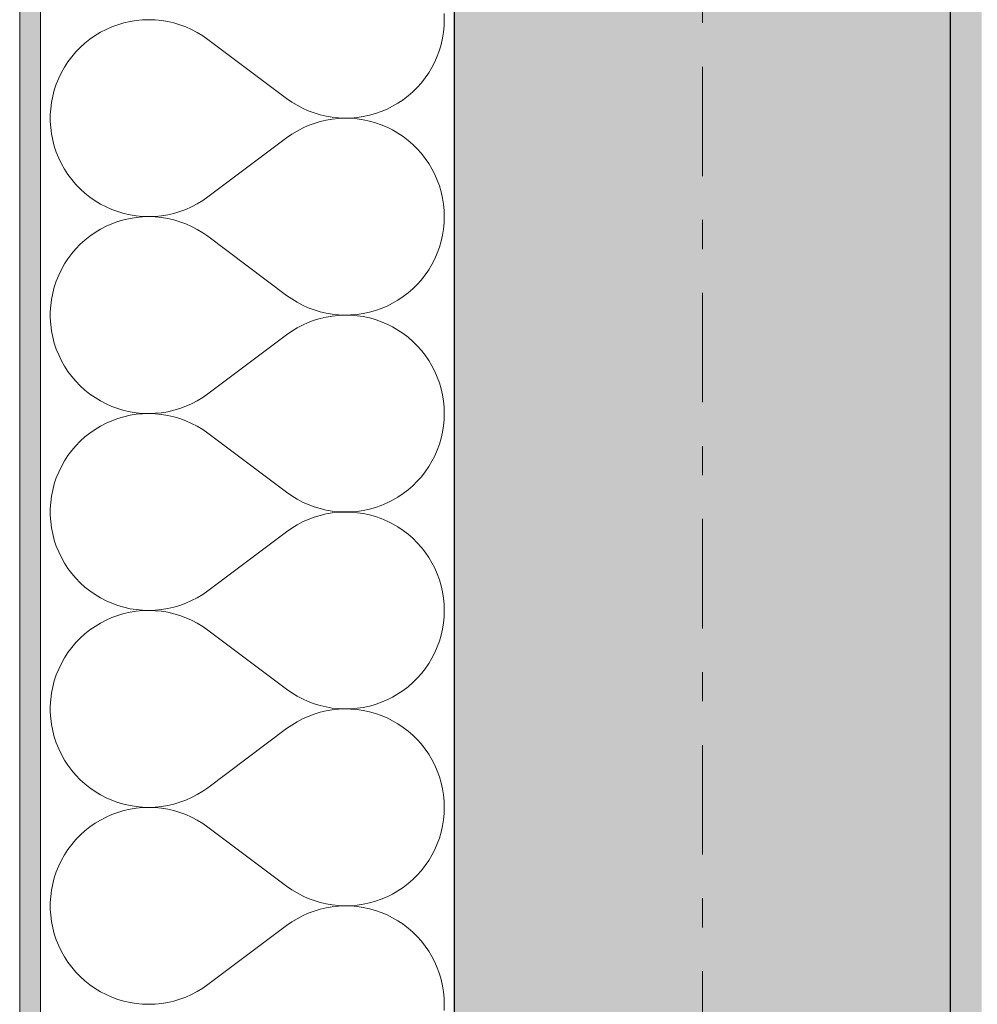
# Model space of a CAD drawing. Extents: x 100 to 2982, y 37 to 2050.
# Tile 34 of 135: x 620 to 666, y 1079 to 1127. Entities that reach past the tile are written whole.
import ezdxf
from ezdxf.xclip import XClip

# ---------------------------------------------------------------- set-up
doc = ezdxf.new("R2010")
doc.units = 0
doc.header["$MEASUREMENT"] = 0
doc.header["$XCLIPFRAME"] = 0
doc.linetypes.add('Przerywana podwójnie', pattern=[54.680554, 26.458333, -10.583333, 7.055556, -10.583333])
for name, color, linetype in [('410-K Osie', 7, 'Continuous'), ('420-K Ściany', 7, 'Continuous'), ('820-G Rysunki Obrazki', 7, 'Continuous')]:
    doc.layers.add(name, color=color, linetype=linetype)
pattern_1 = [(0, (-18316.349, -206.5255), (0, 8.660254), [0, -5]), (0, (-18313.849, -202.195), (0, 8.660254), [0, -5])]

# ---------------------------------------------------------------- blocks, each defined once
blk = doc.blocks.new('*X17')
at = {"layer": '420-K Ściany', "color": 174, "linetype": 'Continuous', "lineweight": 5, "ltscale": 0.2}
for p, q in [((625.137, 1126.721), (624.839, 1126.654)), ((625.438, 1126.77), (625.137, 1126.721)), ((625.743, 1126.799), (625.438, 1126.77)), ((626.048, 1126.808), (625.743, 1126.799)), ((626.353, 1126.798), (626.048, 1126.808)), ((626.658, 1126.768), (626.353, 1126.798)), ((626.959, 1126.718), (626.658, 1126.768)), ((627.257, 1126.65), (626.959, 1126.718)), ((640.326, 1126.808), (640.316, 1127.109)), ((640.316, 1126.507), (640.326, 1126.808)), ((623.708, 1126.198), (623.446, 1126.04)), ((623.979, 1126.339), (623.708, 1126.198)), ((624.259, 1126.462), (623.979, 1126.339)), ((624.546, 1126.567), (624.259, 1126.462)), ((624.839, 1126.654), (624.546, 1126.567)), ((627.55, 1126.562), (627.257, 1126.65)), ((627.836, 1126.456), (627.55, 1126.562)), ((628.115, 1126.332), (627.836, 1126.456)), ((628.386, 1126.19), (628.115, 1126.332)), ((640.24, 1125.909), (640.288, 1126.207)), ((640.288, 1126.207), (640.316, 1126.507)), ((623.196, 1125.865), (622.957, 1125.675)), ((623.446, 1126.04), (623.196, 1125.865)), ((628.647, 1126.031), (628.386, 1126.19)), ((628.897, 1125.855), (628.647, 1126.031)), ((628.897, 1125.855), (632.707, 1122.998)), ((640.174, 1125.616), (640.24, 1125.909)), ((622.517, 1125.25), (622.319, 1125.018)), ((622.73, 1125.469), (622.517, 1125.25)), ((622.957, 1125.675), (622.73, 1125.469)), ((639.987, 1125.043), (640.089, 1125.327)), ((640.089, 1125.327), (640.174, 1125.616)), ((622.136, 1124.773), (621.969, 1124.517)), ((622.319, 1125.018), (622.136, 1124.773)), ((639.729, 1124.499), (639.866, 1124.767)), ((639.866, 1124.767), (639.987, 1125.043)), ((621.969, 1124.517), (621.819, 1124.251)), ((639.574, 1124.241), (639.729, 1124.499)), ((621.687, 1123.975), (621.572, 1123.692)), ((621.819, 1124.251), (621.687, 1123.975)), ((639.218, 1123.755), (639.404, 1123.992)), ((639.404, 1123.992), (639.574, 1124.241)), ((621.475, 1123.402), (621.398, 1123.107)), ((621.572, 1123.692), (621.475, 1123.402)), ((638.804, 1123.318), (639.018, 1123.53)), ((639.018, 1123.53), (639.218, 1123.755)), ((621.398, 1123.107), (621.339, 1122.807)), ((632.707, 1122.998), (632.953, 1122.825)), ((638.087, 1122.77), (638.338, 1122.937)), ((638.338, 1122.937), (638.577, 1123.12)), ((638.577, 1123.12), (638.804, 1123.318)), ((621.3, 1122.504), (621.281, 1122.199)), ((621.339, 1122.807), (621.3, 1122.504)), ((632.953, 1122.825), (633.21, 1122.668)), ((633.21, 1122.668), (633.477, 1122.528)), ((633.477, 1122.528), (633.752, 1122.404)), ((633.752, 1122.404), (634.034, 1122.299)), ((637.28, 1122.366), (637.558, 1122.483)), ((637.558, 1122.483), (637.827, 1122.618)), ((637.827, 1122.618), (638.087, 1122.77)), ((621.281, 1122.199), (621.281, 1121.893)), ((634.034, 1122.299), (634.322, 1122.211)), ((634.322, 1122.211), (634.615, 1122.141)), ((634.615, 1121.95), (634.322, 1121.881)), ((634.615, 1122.141), (634.912, 1122.091)), ((634.912, 1122.001), (634.615, 1121.95)), ((634.912, 1122.091), (635.211, 1122.059)), ((635.211, 1122.033), (634.912, 1122.001)), ((635.211, 1122.059), (635.512, 1122.046)), ((635.512, 1122.046), (635.211, 1122.033)), ((635.512, 1122.046), (635.813, 1122.052)), ((635.813, 1122.039), (635.512, 1122.046)), ((635.813, 1122.052), (636.114, 1122.078)), ((636.114, 1122.014), (635.813, 1122.039)), ((636.114, 1122.078), (636.411, 1122.122)), ((636.411, 1121.97), (636.114, 1122.014)), ((636.411, 1122.122), (636.706, 1122.185)), ((636.706, 1121.907), (636.411, 1121.97)), ((636.706, 1122.185), (636.996, 1122.266)), ((636.996, 1121.825), (636.706, 1121.907)), ((636.996, 1122.266), (637.28, 1122.366)), ((621.281, 1121.893), (621.3, 1121.588)), ((621.3, 1121.588), (621.339, 1121.285)), ((633.477, 1121.564), (633.21, 1121.424)), ((633.752, 1121.688), (633.477, 1121.564)), ((634.034, 1121.793), (633.752, 1121.688)), ((634.322, 1121.881), (634.034, 1121.793)), ((637.28, 1121.726), (636.996, 1121.825)), ((637.558, 1121.608), (637.28, 1121.726)), ((637.827, 1121.474), (637.558, 1121.608)), ((638.087, 1121.322), (637.827, 1121.474)), ((621.339, 1121.285), (621.398, 1120.985)), ((621.398, 1120.985), (621.475, 1120.69)), ((628.897, 1118.236), (632.707, 1121.094)), ((632.953, 1121.267), (632.707, 1121.094)), ((633.21, 1121.424), (632.953, 1121.267)), ((638.338, 1121.155), (638.087, 1121.322)), ((638.577, 1120.971), (638.338, 1121.155)), ((638.804, 1120.774), (638.577, 1120.971)), ((621.475, 1120.69), (621.572, 1120.4)), ((639.018, 1120.562), (638.804, 1120.774)), ((639.218, 1120.337), (639.018, 1120.562)), ((621.572, 1120.4), (621.687, 1120.116)), ((621.687, 1120.116), (621.819, 1119.841)), ((639.404, 1120.1), (639.218, 1120.337)), ((639.574, 1119.851), (639.404, 1120.1)), ((621.819, 1119.841), (621.969, 1119.575)), ((621.969, 1119.575), (622.136, 1119.319)), ((639.729, 1119.593), (639.574, 1119.851)), ((639.866, 1119.325), (639.729, 1119.593)), ((622.136, 1119.319), (622.319, 1119.074)), ((622.319, 1119.074), (622.517, 1118.842)), ((639.987, 1119.049), (639.866, 1119.325)), ((640.089, 1118.765), (639.987, 1119.049)), ((622.517, 1118.842), (622.73, 1118.622)), ((622.73, 1118.622), (622.957, 1118.417)), ((640.174, 1118.476), (640.089, 1118.765)), ((622.957, 1118.417), (623.196, 1118.227)), ((623.196, 1118.227), (623.446, 1118.052)), ((628.647, 1118.061), (628.897, 1118.236)), ((640.24, 1118.182), (640.174, 1118.476)), ((640.288, 1117.885), (640.24, 1118.182)), ((623.446, 1118.052), (623.708, 1117.894)), ((623.708, 1117.894), (623.979, 1117.753)), ((623.979, 1117.753), (624.259, 1117.63)), ((624.259, 1117.63), (624.546, 1117.525)), ((627.55, 1117.53), (627.836, 1117.636)), ((627.836, 1117.636), (628.115, 1117.76)), ((628.115, 1117.76), (628.386, 1117.902)), ((628.386, 1117.902), (628.647, 1118.061)), ((640.316, 1117.585), (640.288, 1117.885)), ((624.546, 1117.525), (624.839, 1117.438)), ((624.839, 1117.438), (625.137, 1117.371)), ((625.137, 1117.198), (624.839, 1117.13)), ((625.137, 1117.371), (625.438, 1117.322)), ((625.438, 1117.246), (625.137, 1117.198)), ((625.438, 1117.322), (625.743, 1117.293)), ((625.743, 1117.275), (625.438, 1117.246)), ((625.743, 1117.293), (626.048, 1117.284)), ((626.048, 1117.284), (625.743, 1117.275)), ((626.048, 1117.284), (626.353, 1117.294)), ((626.353, 1117.274), (626.048, 1117.284)), ((626.353, 1117.294), (626.658, 1117.324)), ((626.658, 1117.244), (626.353, 1117.274)), ((626.658, 1117.324), (626.959, 1117.374)), ((626.959, 1117.194), (626.658, 1117.244)), ((626.959, 1117.374), (627.257, 1117.442)), ((627.257, 1117.126), (626.959, 1117.194)), ((627.257, 1117.442), (627.55, 1117.53)), ((640.326, 1117.284), (640.316, 1117.585)), ((640.316, 1116.983), (640.326, 1117.284)), ((623.708, 1116.674), (623.446, 1116.516)), ((623.979, 1116.815), (623.708, 1116.674)), ((624.259, 1116.938), (623.979, 1116.815)), ((624.546, 1117.043), (624.259, 1116.938)), ((624.839, 1117.13), (624.546, 1117.043)), ((627.55, 1117.038), (627.257, 1117.126)), ((627.836, 1116.932), (627.55, 1117.038)), ((628.115, 1116.808), (627.836, 1116.932)), ((628.386, 1116.666), (628.115, 1116.808)), ((640.24, 1116.386), (640.288, 1116.683)), ((640.288, 1116.683), (640.316, 1116.983)), ((623.196, 1116.341), (622.957, 1116.151)), ((623.446, 1116.516), (623.196, 1116.341)), ((628.647, 1116.507), (628.386, 1116.666)), ((628.897, 1116.332), (628.647, 1116.507)), ((628.897, 1116.332), (632.707, 1113.474)), ((640.174, 1116.092), (640.24, 1116.386)), ((622.517, 1115.726), (622.319, 1115.494)), ((622.73, 1115.946), (622.517, 1115.726)), ((622.957, 1116.151), (622.73, 1115.946)), ((639.987, 1115.52), (640.089, 1115.803)), ((640.089, 1115.803), (640.174, 1116.092)), ((622.136, 1115.249), (621.969, 1114.993)), ((622.319, 1115.494), (622.136, 1115.249)), ((639.729, 1114.975), (639.866, 1115.243)), ((639.866, 1115.243), (639.987, 1115.52)), ((621.969, 1114.993), (621.819, 1114.727)), ((639.574, 1114.717), (639.729, 1114.975)), ((621.687, 1114.452), (621.572, 1114.168)), ((621.819, 1114.727), (621.687, 1114.452)), ((639.218, 1114.231), (639.404, 1114.468)), ((639.404, 1114.468), (639.574, 1114.717)), ((621.475, 1113.878), (621.398, 1113.583)), ((621.572, 1114.168), (621.475, 1113.878)), ((638.804, 1113.794), (639.018, 1114.006)), ((639.018, 1114.006), (639.218, 1114.231)), ((621.398, 1113.583), (621.339, 1113.283)), ((632.707, 1113.474), (632.953, 1113.301)), ((638.087, 1113.246), (638.338, 1113.413)), ((638.338, 1113.413), (638.577, 1113.597)), ((638.577, 1113.597), (638.804, 1113.794)), ((621.3, 1112.98), (621.281, 1112.675)), ((621.339, 1113.283), (621.3, 1112.98)), ((632.953, 1113.301), (633.21, 1113.144)), ((633.21, 1113.144), (633.477, 1113.004)), ((633.477, 1113.004), (633.752, 1112.88)), ((633.752, 1112.88), (634.034, 1112.775)), ((637.28, 1112.842), (637.558, 1112.96)), ((637.558, 1112.96), (637.827, 1113.094)), ((637.827, 1113.094), (638.087, 1113.246)), ((621.281, 1112.675), (621.281, 1112.369)), ((634.034, 1112.775), (634.322, 1112.687)), ((634.322, 1112.687), (634.615, 1112.618)), ((634.615, 1112.427), (634.322, 1112.357)), ((634.615, 1112.618), (634.912, 1112.567)), ((634.912, 1112.477), (634.615, 1112.427)), ((634.912, 1112.567), (635.211, 1112.535)), ((635.211, 1112.509), (634.912, 1112.477)), ((635.211, 1112.535), (635.512, 1112.522)), ((635.512, 1112.522), (635.211, 1112.509)), ((635.512, 1112.522), (635.813, 1112.529)), ((635.813, 1112.516), (635.512, 1112.522)), ((635.813, 1112.529), (636.114, 1112.554)), ((636.114, 1112.49), (635.813, 1112.516)), ((636.114, 1112.554), (636.411, 1112.598)), ((636.411, 1112.446), (636.114, 1112.49)), ((636.411, 1112.598), (636.706, 1112.661)), ((636.706, 1112.383), (636.411, 1112.446)), ((636.706, 1112.661), (636.996, 1112.743)), ((636.996, 1112.302), (636.706, 1112.383)), ((636.996, 1112.743), (637.28, 1112.842)), ((621.281, 1112.369), (621.3, 1112.064)), ((621.3, 1112.064), (621.339, 1111.761)), ((633.477, 1112.04), (633.21, 1111.9)), ((633.752, 1112.164), (633.477, 1112.04)), ((634.034, 1112.27), (633.752, 1112.164)), ((634.322, 1112.357), (634.034, 1112.27)), ((637.28, 1112.202), (636.996, 1112.302)), ((637.558, 1112.085), (637.28, 1112.202)), ((637.827, 1111.95), (637.558, 1112.085)), ((638.087, 1111.798), (637.827, 1111.95)), ((621.339, 1111.761), (621.398, 1111.461)), ((621.398, 1111.461), (621.475, 1111.166)), ((628.897, 1108.713), (632.707, 1111.57)), ((632.953, 1111.743), (632.707, 1111.57)), ((633.21, 1111.9), (632.953, 1111.743)), ((638.338, 1111.631), (638.087, 1111.798)), ((638.577, 1111.448), (638.338, 1111.631)), ((638.804, 1111.25), (638.577, 1111.448)), ((621.475, 1111.166), (621.572, 1110.876)), ((639.018, 1111.038), (638.804, 1111.25)), ((639.218, 1110.813), (639.018, 1111.038)), ((621.572, 1110.876), (621.687, 1110.593)), ((621.687, 1110.593), (621.819, 1110.317)), ((639.404, 1110.576), (639.218, 1110.813)), ((639.574, 1110.327), (639.404, 1110.576)), ((621.819, 1110.317), (621.969, 1110.051)), ((621.969, 1110.051), (622.136, 1109.795)), ((639.729, 1110.069), (639.574, 1110.327)), ((639.866, 1109.801), (639.729, 1110.069)), ((622.136, 1109.795), (622.319, 1109.55)), ((622.319, 1109.55), (622.517, 1109.318)), ((639.987, 1109.525), (639.866, 1109.801)), ((640.089, 1109.242), (639.987, 1109.525)), ((622.517, 1109.318), (622.73, 1109.099)), ((622.73, 1109.099), (622.957, 1108.893)), ((640.174, 1108.952), (640.089, 1109.242)), ((622.957, 1108.893), (623.196, 1108.703)), ((623.196, 1108.703), (623.446, 1108.528)), ((628.647, 1108.537), (628.897, 1108.713)), ((640.24, 1108.659), (640.174, 1108.952)), ((640.288, 1108.361), (640.24, 1108.659)), ((623.446, 1108.528), (623.708, 1108.37)), ((623.708, 1108.37), (623.979, 1108.229)), ((623.979, 1108.229), (624.259, 1108.106)), ((624.259, 1108.106), (624.546, 1108.001)), ((627.55, 1108.006), (627.836, 1108.112)), ((627.836, 1108.112), (628.115, 1108.236)), ((628.115, 1108.236), (628.386, 1108.378)), ((628.386, 1108.378), (628.647, 1108.537)), ((640.316, 1108.061), (640.288, 1108.361)), ((624.546, 1108.001), (624.839, 1107.914)), ((624.839, 1107.914), (625.137, 1107.847)), ((625.137, 1107.674), (624.839, 1107.606)), ((625.137, 1107.847), (625.438, 1107.798)), ((625.438, 1107.722), (625.137, 1107.674)), ((625.438, 1107.798), (625.743, 1107.77)), ((625.743, 1107.751), (625.438, 1107.722)), ((625.743, 1107.77), (626.048, 1107.76)), ((626.048, 1107.76), (625.743, 1107.751)), ((626.048, 1107.76), (626.353, 1107.771)), ((626.353, 1107.75), (626.048, 1107.76)), ((626.353, 1107.771), (626.658, 1107.8)), ((626.658, 1107.72), (626.353, 1107.75)), ((626.658, 1107.8), (626.959, 1107.85)), ((626.959, 1107.671), (626.658, 1107.72)), ((626.959, 1107.85), (627.257, 1107.918)), ((627.257, 1107.602), (626.959, 1107.671)), ((627.257, 1107.918), (627.55, 1108.006)), ((640.326, 1107.76), (640.316, 1108.061)), ((640.316, 1107.459), (640.326, 1107.76)), ((623.708, 1107.15), (623.446, 1106.992)), ((623.979, 1107.291), (623.708, 1107.15)), ((624.259, 1107.414), (623.979, 1107.291)), ((624.546, 1107.52), (624.259, 1107.414)), ((624.839, 1107.606), (624.546, 1107.52)), ((627.55, 1107.515), (627.257, 1107.602)), ((627.836, 1107.408), (627.55, 1107.515)), ((628.115, 1107.284), (627.836, 1107.408)), ((628.386, 1107.142), (628.115, 1107.284)), ((640.24, 1106.862), (640.288, 1107.159)), ((640.288, 1107.159), (640.316, 1107.459)), ((623.196, 1106.817), (622.957, 1106.627)), ((623.446, 1106.992), (623.196, 1106.817)), ((628.647, 1106.983), (628.386, 1107.142)), ((628.897, 1106.808), (628.647, 1106.983)), ((628.897, 1106.808), (632.707, 1103.951)), ((640.174, 1106.568), (640.24, 1106.862)), ((622.517, 1106.203), (622.319, 1105.97)), ((622.73, 1106.422), (622.517, 1106.203)), ((622.957, 1106.627), (622.73, 1106.422)), ((639.987, 1105.996), (640.089, 1106.279)), ((640.089, 1106.279), (640.174, 1106.568)), ((622.136, 1105.725), (621.969, 1105.469)), ((622.319, 1105.97), (622.136, 1105.725)), ((639.729, 1105.452), (639.866, 1105.72)), ((639.866, 1105.72), (639.987, 1105.996)), ((621.969, 1105.469), (621.819, 1105.203)), ((639.574, 1105.193), (639.729, 1105.452)), ((621.687, 1104.928), (621.572, 1104.645)), ((621.819, 1105.203), (621.687, 1104.928)), ((639.218, 1104.707), (639.404, 1104.945)), ((639.404, 1104.945), (639.574, 1105.193)), ((621.475, 1104.355), (621.398, 1104.059)), ((621.572, 1104.645), (621.475, 1104.355)), ((638.804, 1104.271), (639.018, 1104.482)), ((639.018, 1104.482), (639.218, 1104.707)), ((621.398, 1104.059), (621.339, 1103.759)), ((632.707, 1103.951), (632.953, 1103.778)), ((638.087, 1103.722), (638.338, 1103.89)), ((638.338, 1103.89), (638.577, 1104.073)), ((638.577, 1104.073), (638.804, 1104.271)), ((621.3, 1103.456), (621.281, 1103.151)), ((621.339, 1103.759), (621.3, 1103.456)), ((632.953, 1103.778), (633.21, 1103.621)), ((633.21, 1103.621), (633.477, 1103.48)), ((633.477, 1103.48), (633.752, 1103.357)), ((633.752, 1103.357), (634.034, 1103.251)), ((637.28, 1103.318), (637.558, 1103.436)), ((637.558, 1103.436), (637.827, 1103.571)), ((637.827, 1103.571), (638.087, 1103.722)), ((621.281, 1103.151), (621.281, 1102.846)), ((634.034, 1103.251), (634.322, 1103.163)), ((634.322, 1103.163), (634.615, 1103.094)), ((634.615, 1102.903), (634.322, 1102.833)), ((634.615, 1103.094), (634.912, 1103.043)), ((634.912, 1102.953), (634.615, 1102.903)), ((634.912, 1103.043), (635.211, 1103.011)), ((635.211, 1102.985), (634.912, 1102.953)), ((635.211, 1103.011), (635.512, 1102.999)), ((635.512, 1102.998), (635.211, 1102.985)), ((635.512, 1102.999), (635.813, 1103.005)), ((635.813, 1102.992), (635.512, 1102.998)), ((635.813, 1103.005), (636.114, 1103.03)), ((636.114, 1102.966), (635.813, 1102.992)), ((636.114, 1103.03), (636.411, 1103.074)), ((636.411, 1102.922), (636.114, 1102.966)), ((636.411, 1103.074), (636.706, 1103.137)), ((636.706, 1102.859), (636.411, 1102.922)), ((636.706, 1103.137), (636.996, 1103.219)), ((636.996, 1102.778), (636.706, 1102.859)), ((636.996, 1103.219), (637.28, 1103.318)), ((621.281, 1102.846), (621.3, 1102.541)), ((621.3, 1102.541), (621.339, 1102.238)), ((633.477, 1102.517), (633.21, 1102.376)), ((633.752, 1102.64), (633.477, 1102.517)), ((634.034, 1102.746), (633.752, 1102.64)), ((634.322, 1102.833), (634.034, 1102.746)), ((637.28, 1102.678), (636.996, 1102.778)), ((637.558, 1102.561), (637.28, 1102.678)), ((637.827, 1102.426), (637.558, 1102.561)), ((638.087, 1102.275), (637.827, 1102.426)), ((621.339, 1102.238), (621.398, 1101.938)), ((621.398, 1101.938), (621.475, 1101.642)), ((628.897, 1099.189), (632.707, 1102.046)), ((632.953, 1102.219), (632.707, 1102.046)), ((633.21, 1102.376), (632.953, 1102.219)), ((638.338, 1102.107), (638.087, 1102.275)), ((638.577, 1101.924), (638.338, 1102.107)), ((638.804, 1101.726), (638.577, 1101.924)), ((621.475, 1101.642), (621.572, 1101.352)), ((639.018, 1101.514), (638.804, 1101.726)), ((639.218, 1101.289), (639.018, 1101.514)), ((621.572, 1101.352), (621.687, 1101.069)), ((621.687, 1101.069), (621.819, 1100.794)), ((639.404, 1101.052), (639.218, 1101.289)), ((639.574, 1100.804), (639.404, 1101.052)), ((621.819, 1100.794), (621.969, 1100.527)), ((621.969, 1100.527), (622.136, 1100.271)), ((639.729, 1100.545), (639.574, 1100.804)), ((639.866, 1100.277), (639.729, 1100.545)), ((622.136, 1100.271), (622.319, 1100.027)), ((622.319, 1100.027), (622.517, 1099.794)), ((639.987, 1100.001), (639.866, 1100.277)), ((640.089, 1099.718), (639.987, 1100.001)), ((622.517, 1099.794), (622.73, 1099.575)), ((622.73, 1099.575), (622.957, 1099.37)), ((640.174, 1099.429), (640.089, 1099.718)), ((622.957, 1099.37), (623.196, 1099.179)), ((623.196, 1099.179), (623.446, 1099.005)), ((628.647, 1099.013), (628.897, 1099.189)), ((640.24, 1099.135), (640.174, 1099.429)), ((640.288, 1098.837), (640.24, 1099.135)), ((623.446, 1099.005), (623.708, 1098.847)), ((623.708, 1098.847), (623.979, 1098.706)), ((623.979, 1098.706), (624.259, 1098.582)), ((624.259, 1098.582), (624.546, 1098.477)), ((627.55, 1098.482), (627.836, 1098.588)), ((627.836, 1098.588), (628.115, 1098.712)), ((628.115, 1098.712), (628.386, 1098.854)), ((628.386, 1098.854), (628.647, 1099.013)), ((640.316, 1098.537), (640.288, 1098.837)), ((624.546, 1098.477), (624.839, 1098.39)), ((624.839, 1098.39), (625.137, 1098.323)), ((625.137, 1098.15), (624.839, 1098.082)), ((625.137, 1098.323), (625.438, 1098.275)), ((625.438, 1098.198), (625.137, 1098.15)), ((625.438, 1098.275), (625.743, 1098.246)), ((625.743, 1098.227), (625.438, 1098.198)), ((625.743, 1098.246), (626.048, 1098.236)), ((626.048, 1098.236), (625.743, 1098.227)), ((626.048, 1098.236), (626.353, 1098.247)), ((626.353, 1098.226), (626.048, 1098.236)), ((626.353, 1098.247), (626.658, 1098.277)), ((626.658, 1098.196), (626.353, 1098.226)), ((626.658, 1098.277), (626.959, 1098.326)), ((626.959, 1098.147), (626.658, 1098.196)), ((626.959, 1098.326), (627.257, 1098.395)), ((627.257, 1098.078), (626.959, 1098.147)), ((627.257, 1098.395), (627.55, 1098.482)), ((640.326, 1098.236), (640.316, 1098.537)), ((640.316, 1097.935), (640.326, 1098.236)), ((623.708, 1097.626), (623.446, 1097.468)), ((623.979, 1097.767), (623.708, 1097.626)), ((624.259, 1097.891), (623.979, 1097.767)), ((624.546, 1097.996), (624.259, 1097.891)), ((624.839, 1098.082), (624.546, 1097.996)), ((627.55, 1097.991), (627.257, 1098.078)), ((627.836, 1097.885), (627.55, 1097.991)), ((628.115, 1097.76), (627.836, 1097.885)), ((628.386, 1097.618), (628.115, 1097.76)), ((640.24, 1097.338), (640.288, 1097.635)), ((640.288, 1097.635), (640.316, 1097.935)), ((623.196, 1097.294), (622.957, 1097.103)), ((623.446, 1097.468), (623.196, 1097.294)), ((628.647, 1097.459), (628.386, 1097.618)), ((628.897, 1097.284), (628.647, 1097.459)), ((628.897, 1097.284), (632.707, 1094.427)), ((640.174, 1097.044), (640.24, 1097.338)), ((622.517, 1096.679), (622.319, 1096.446)), ((622.73, 1096.898), (622.517, 1096.679)), ((622.957, 1097.103), (622.73, 1096.898)), ((639.987, 1096.472), (640.089, 1096.755)), ((640.089, 1096.755), (640.174, 1097.044)), ((622.136, 1096.201), (621.969, 1095.945)), ((622.319, 1096.446), (622.136, 1096.201)), ((639.729, 1095.928), (639.866, 1096.196)), ((639.866, 1096.196), (639.987, 1096.472)), ((621.969, 1095.945), (621.819, 1095.679)), ((639.574, 1095.669), (639.729, 1095.928)), ((621.687, 1095.404), (621.572, 1095.121)), ((621.819, 1095.679), (621.687, 1095.404)), ((639.218, 1095.184), (639.404, 1095.421)), ((639.404, 1095.421), (639.574, 1095.669)), ((621.475, 1094.831), (621.398, 1094.535)), ((621.572, 1095.121), (621.475, 1094.831)), ((638.804, 1094.747), (639.018, 1094.959)), ((639.018, 1094.959), (639.218, 1095.184)), ((621.398, 1094.535), (621.339, 1094.235)), ((632.707, 1094.427), (632.953, 1094.254)), ((638.087, 1094.198), (638.338, 1094.366)), ((638.338, 1094.366), (638.577, 1094.549)), ((638.577, 1094.549), (638.804, 1094.747)), ((621.3, 1093.932), (621.281, 1093.627)), ((621.339, 1094.235), (621.3, 1093.932)), ((632.953, 1094.254), (633.21, 1094.097)), ((633.21, 1094.097), (633.477, 1093.956)), ((633.477, 1093.956), (633.752, 1093.833)), ((633.752, 1093.833), (634.034, 1093.727)), ((637.28, 1093.795), (637.558, 1093.912)), ((637.558, 1093.912), (637.827, 1094.047)), ((637.827, 1094.047), (638.087, 1094.198)), ((621.281, 1093.627), (621.281, 1093.322)), ((634.034, 1093.727), (634.322, 1093.639)), ((634.322, 1093.639), (634.615, 1093.57)), ((634.615, 1093.379), (634.322, 1093.31)), ((634.615, 1093.57), (634.912, 1093.519)), ((634.912, 1093.43), (634.615, 1093.379)), ((634.912, 1093.519), (635.211, 1093.488)), ((635.211, 1093.461), (634.912, 1093.43)), ((635.211, 1093.488), (635.512, 1093.475)), ((635.512, 1093.474), (635.211, 1093.461)), ((635.512, 1093.475), (635.813, 1093.481)), ((635.813, 1093.468), (635.512, 1093.474)), ((635.813, 1093.481), (636.114, 1093.506)), ((636.114, 1093.443), (635.813, 1093.468)), ((636.114, 1093.506), (636.411, 1093.551)), ((636.411, 1093.398), (636.114, 1093.443)), ((636.411, 1093.551), (636.706, 1093.614)), ((636.706, 1093.335), (636.411, 1093.398)), ((636.706, 1093.614), (636.996, 1093.695)), ((636.996, 1093.254), (636.706, 1093.335)), ((636.996, 1093.695), (637.28, 1093.795)), ((621.281, 1093.322), (621.3, 1093.017)), ((621.3, 1093.017), (621.339, 1092.714)), ((633.477, 1092.993), (633.21, 1092.852)), ((633.752, 1093.116), (633.477, 1092.993)), ((634.034, 1093.222), (633.752, 1093.116)), ((634.322, 1093.31), (634.034, 1093.222)), ((637.28, 1093.154), (636.996, 1093.254)), ((637.558, 1093.037), (637.28, 1093.154)), ((637.827, 1092.902), (637.558, 1093.037)), ((638.087, 1092.751), (637.827, 1092.902)), ((621.339, 1092.714), (621.398, 1092.414)), ((621.398, 1092.414), (621.475, 1092.118)), ((628.897, 1089.665), (632.707, 1092.522)), ((632.953, 1092.695), (632.707, 1092.522)), ((633.21, 1092.852), (632.953, 1092.695)), ((638.338, 1092.583), (638.087, 1092.751)), ((638.577, 1092.4), (638.338, 1092.583)), ((638.804, 1092.202), (638.577, 1092.4)), ((621.475, 1092.118), (621.572, 1091.828)), ((639.018, 1091.99), (638.804, 1092.202)), ((639.218, 1091.765), (639.018, 1091.99)), ((621.572, 1091.828), (621.687, 1091.545)), ((621.687, 1091.545), (621.819, 1091.27)), ((639.404, 1091.528), (639.218, 1091.765)), ((639.574, 1091.28), (639.404, 1091.528)), ((621.819, 1091.27), (621.969, 1091.004)), ((621.969, 1091.004), (622.136, 1090.748)), ((639.729, 1091.021), (639.574, 1091.28)), ((639.866, 1090.753), (639.729, 1091.021)), ((622.136, 1090.748), (622.319, 1090.503)), ((622.319, 1090.503), (622.517, 1090.27)), ((639.987, 1090.477), (639.866, 1090.753)), ((640.089, 1090.194), (639.987, 1090.477)), ((622.517, 1090.27), (622.73, 1090.051)), ((622.73, 1090.051), (622.957, 1089.846)), ((640.174, 1089.905), (640.089, 1090.194)), ((622.957, 1089.846), (623.196, 1089.655)), ((623.196, 1089.655), (623.446, 1089.481)), ((628.647, 1089.49), (628.897, 1089.665)), ((640.24, 1089.611), (640.174, 1089.905)), ((640.288, 1089.314), (640.24, 1089.611)), ((623.446, 1089.481), (623.708, 1089.323)), ((623.708, 1089.323), (623.979, 1089.182)), ((623.979, 1089.182), (624.259, 1089.058)), ((624.259, 1089.058), (624.546, 1088.953)), ((627.55, 1088.958), (627.836, 1089.064)), ((627.836, 1089.064), (628.115, 1089.189)), ((628.115, 1089.189), (628.386, 1089.331)), ((628.386, 1089.331), (628.647, 1089.49)), ((640.316, 1089.014), (640.288, 1089.314)), ((624.546, 1088.953), (624.839, 1088.867)), ((624.839, 1088.867), (625.137, 1088.799)), ((625.137, 1088.626), (624.839, 1088.559)), ((625.137, 1088.799), (625.438, 1088.751)), ((625.438, 1088.674), (625.137, 1088.626)), ((625.438, 1088.751), (625.743, 1088.722)), ((625.743, 1088.703), (625.438, 1088.674)), ((625.743, 1088.722), (626.048, 1088.713)), ((626.048, 1088.713), (625.743, 1088.703)), ((626.048, 1088.713), (626.353, 1088.723)), ((626.353, 1088.702), (626.048, 1088.713)), ((626.353, 1088.723), (626.658, 1088.753)), ((626.658, 1088.672), (626.353, 1088.702)), ((626.658, 1088.753), (626.959, 1088.802)), ((626.959, 1088.623), (626.658, 1088.672)), ((626.959, 1088.802), (627.257, 1088.871)), ((627.257, 1088.554), (626.959, 1088.623)), ((627.257, 1088.871), (627.55, 1088.958)), ((640.326, 1088.713), (640.316, 1089.014)), ((640.316, 1088.412), (640.326, 1088.713)), ((623.708, 1088.102), (623.446, 1087.944)), ((623.979, 1088.243), (623.708, 1088.102)), ((624.259, 1088.367), (623.979, 1088.243)), ((624.546, 1088.472), (624.259, 1088.367)), ((624.839, 1088.559), (624.546, 1088.472)), ((627.55, 1088.467), (627.257, 1088.554)), ((627.836, 1088.361), (627.55, 1088.467)), ((628.115, 1088.237), (627.836, 1088.361)), ((628.386, 1088.095), (628.115, 1088.237)), ((640.24, 1087.814), (640.288, 1088.112)), ((640.288, 1088.112), (640.316, 1088.412)), ((623.196, 1087.77), (622.957, 1087.579)), ((623.446, 1087.944), (623.196, 1087.77)), ((628.647, 1087.936), (628.386, 1088.095)), ((628.897, 1087.76), (628.647, 1087.936)), ((628.897, 1087.76), (632.707, 1084.903)), ((640.174, 1087.52), (640.24, 1087.814)), ((622.517, 1087.155), (622.319, 1086.922)), ((622.73, 1087.374), (622.517, 1087.155)), ((622.957, 1087.579), (622.73, 1087.374)), ((639.987, 1086.948), (640.089, 1087.231)), ((640.089, 1087.231), (640.174, 1087.52)), ((622.136, 1086.678), (621.969, 1086.422)), ((622.319, 1086.922), (622.136, 1086.678)), ((639.729, 1086.404), (639.866, 1086.672)), ((639.866, 1086.672), (639.987, 1086.948)), ((621.969, 1086.422), (621.819, 1086.155)), ((639.574, 1086.145), (639.729, 1086.404)), ((621.687, 1085.88), (621.572, 1085.597)), ((621.819, 1086.155), (621.687, 1085.88)), ((639.218, 1085.66), (639.404, 1085.897)), ((639.404, 1085.897), (639.574, 1086.145)), ((621.475, 1085.307), (621.398, 1085.011)), ((621.572, 1085.597), (621.475, 1085.307)), ((638.804, 1085.223), (639.018, 1085.435)), ((639.018, 1085.435), (639.218, 1085.66)), ((621.398, 1085.011), (621.339, 1084.711)), ((632.707, 1084.903), (632.953, 1084.73)), ((638.087, 1084.674), (638.338, 1084.842)), ((638.338, 1084.842), (638.577, 1085.025)), ((638.577, 1085.025), (638.804, 1085.223)), ((621.3, 1084.408), (621.281, 1084.103)), ((621.339, 1084.711), (621.3, 1084.408)), ((632.953, 1084.73), (633.21, 1084.573)), ((633.21, 1084.573), (633.477, 1084.432)), ((633.477, 1084.432), (633.752, 1084.309)), ((633.752, 1084.309), (634.034, 1084.203)), ((637.28, 1084.271), (637.558, 1084.388)), ((637.558, 1084.388), (637.827, 1084.523)), ((637.827, 1084.523), (638.087, 1084.674)), ((621.281, 1084.103), (621.281, 1083.798)), ((634.034, 1084.203), (634.322, 1084.116)), ((634.322, 1084.116), (634.615, 1084.046)), ((634.615, 1083.855), (634.322, 1083.786)), ((634.615, 1084.046), (634.912, 1083.996)), ((634.912, 1083.906), (634.615, 1083.855)), ((634.912, 1083.996), (635.211, 1083.964)), ((635.211, 1083.938), (634.912, 1083.906)), ((635.211, 1083.964), (635.512, 1083.951)), ((635.512, 1083.95), (635.211, 1083.938)), ((635.512, 1083.951), (635.813, 1083.957)), ((635.813, 1083.944), (635.512, 1083.95)), ((635.813, 1083.957), (636.114, 1083.983)), ((636.114, 1083.919), (635.813, 1083.944)), ((636.114, 1083.983), (636.411, 1084.027)), ((636.411, 1083.875), (636.114, 1083.919)), ((636.411, 1084.027), (636.706, 1084.09)), ((636.706, 1083.812), (636.411, 1083.875)), ((636.706, 1084.09), (636.996, 1084.171)), ((636.996, 1083.73), (636.706, 1083.812)), ((636.996, 1084.171), (637.28, 1084.271)), ((621.281, 1083.798), (621.3, 1083.493)), ((621.3, 1083.493), (621.339, 1083.19)), ((633.477, 1083.469), (633.21, 1083.328)), ((633.752, 1083.592), (633.477, 1083.469)), ((634.034, 1083.698), (633.752, 1083.592)), ((634.322, 1083.786), (634.034, 1083.698)), ((637.28, 1083.631), (636.996, 1083.73)), ((637.558, 1083.513), (637.28, 1083.631)), ((637.827, 1083.378), (637.558, 1083.513)), ((638.087, 1083.227), (637.827, 1083.378)), ((621.339, 1083.19), (621.398, 1082.89)), ((621.398, 1082.89), (621.475, 1082.594)), ((628.897, 1080.141), (632.707, 1082.998)), ((632.953, 1083.171), (632.707, 1082.998)), ((633.21, 1083.328), (632.953, 1083.171)), ((638.338, 1083.059), (638.087, 1083.227)), ((638.577, 1082.876), (638.338, 1083.059)), ((638.804, 1082.678), (638.577, 1082.876)), ((621.475, 1082.594), (621.572, 1082.304)), ((639.018, 1082.467), (638.804, 1082.678)), ((639.218, 1082.242), (639.018, 1082.467)), ((621.572, 1082.304), (621.687, 1082.021)), ((621.687, 1082.021), (621.819, 1081.746)), ((639.404, 1082.004), (639.218, 1082.242)), ((639.574, 1081.756), (639.404, 1082.004)), ((621.819, 1081.746), (621.969, 1081.48)), ((621.969, 1081.48), (622.136, 1081.224)), ((639.729, 1081.497), (639.574, 1081.756)), ((639.866, 1081.229), (639.729, 1081.497)), ((622.136, 1081.224), (622.319, 1080.979)), ((622.319, 1080.979), (622.517, 1080.746)), ((639.987, 1080.953), (639.866, 1081.229)), ((640.089, 1080.67), (639.987, 1080.953)), ((622.517, 1080.746), (622.73, 1080.527)), ((622.73, 1080.527), (622.957, 1080.322)), ((640.174, 1080.381), (640.089, 1080.67)), ((622.957, 1080.322), (623.196, 1080.132)), ((623.196, 1080.132), (623.446, 1079.957)), ((628.647, 1079.966), (628.897, 1080.141)), ((640.24, 1080.087), (640.174, 1080.381)), ((640.288, 1079.79), (640.24, 1080.087)), ((623.446, 1079.957), (623.708, 1079.799)), ((623.708, 1079.799), (623.979, 1079.658)), ((623.979, 1079.658), (624.259, 1079.535)), ((624.259, 1079.535), (624.546, 1079.429)), ((627.55, 1079.434), (627.836, 1079.541)), ((627.836, 1079.541), (628.115, 1079.665)), ((628.115, 1079.665), (628.386, 1079.807)), ((628.386, 1079.807), (628.647, 1079.966)), ((640.316, 1079.49), (640.288, 1079.79)), ((624.546, 1079.429), (624.839, 1079.343)), ((624.839, 1079.343), (625.137, 1079.275)), ((625.137, 1079.275), (625.438, 1079.227)), ((625.438, 1079.227), (625.743, 1079.198)), ((625.743, 1079.198), (626.048, 1079.189)), ((626.048, 1079.189), (626.353, 1079.199)), ((626.353, 1079.199), (626.658, 1079.229)), ((626.658, 1079.229), (626.959, 1079.278)), ((626.959, 1079.278), (627.257, 1079.347)), ((627.257, 1079.347), (627.55, 1079.434)), ((640.326, 1079.189), (640.316, 1079.49)), ((640.316, 1078.888), (640.326, 1079.189))]:
    blk.add_line(p, q, dxfattribs=at)
blk = doc.blocks.new('Rysunek_1_1', base_point=(-18316.349, -206.526))
at = {"layer": '420-K Ściany', "linetype": 'Continuous', "lineweight": 5}
h = blk.add_hatch(dxfattribs=at)
h.set_pattern_fill('Tynk_0001', color=176, style=0, pattern_type=2)
h.set_pattern_definition(pattern_1)
h.paths.add_polyline_path([(619.802, 1180.509), (619.802, 575.509), (620.802, 575.509), (620.802, 1180.509)])
at = {"layer": '420-K Ściany', "linetype": 'Continuous', "lineweight": 13}
blk.add_hatch(color=62, dxfattribs=at).paths.add_polyline_path([(664.802, 619.509), (664.802, 1180.509), (640.802, 1180.509), (640.802, 619.509)])
at = {"layer": '420-K Ściany', "linetype": 'Continuous', "lineweight": 5}
h = blk.add_hatch(dxfattribs=at)
h.set_pattern_fill('Tynk_0001', color=180, style=0, pattern_type=2)
h.set_pattern_definition(pattern_1)
h.paths.add_polyline_path([(666.302, 621.009), (666.302, 1180.509), (664.802, 1180.509), (664.802, 621.009)])
at = {"layer": '410-K Osie', "color": 4, "linetype": 'Przerywana podwójnie', "lineweight": 13, "ltscale": 0.2}
blk.add_line((652.802, 1813.509), (652.802, 529.46), dxfattribs=at)
blk.add_line((652.802, 1813.509), (652.802, 529.46), dxfattribs=at)
at = {"layer": '420-K Ściany', "color": 67, "linetype": 'Continuous', "lineweight": 13, "ltscale": 0.2}
blk.add_line((620.802, 1180.509), (620.802, 595.509), dxfattribs=at)
at = {"layer": '420-K Ściany', "color": 27, "linetype": 'Continuous', "lineweight": 25, "ltscale": 0.2}
for p, q in [((640.802, 1180.509), (640.802, 619.509)), ((664.802, 621.009), (664.802, 1180.509))]:
    blk.add_line(p, q, dxfattribs=at)
at = {"layer": '420-K Ściany', "color": 47, "linetype": 'Continuous', "lineweight": 15, "ltscale": 0.2, "flags": 128}
blk.add_lwpolyline([(619.802, 1180.509), (619.802, 575.509)], dxfattribs=at)
at = {"color": 65, "linetype": 'Continuous', "lineweight": 13, "ltscale": 0.2}
blk.add_blockref('*X17', (0, 0), dxfattribs=at)

msp = doc.modelspace()

# ---------------------------------------------------------------- block references
at = {"layer": '820-G Rysunki Obrazki', "color": 65, "linetype": 'Continuous', "lineweight": 13, "ltscale": 0.2}
ref = msp.add_blockref('Rysunek_1_1', (-18316.349, -206.526), dxfattribs=at)
XClip(ref).set_block_clipping_path([(244.527027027, 76.8014120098), (2570.9054054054, 2022.1162324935)])

doc.saveas('drawing.dxf')
